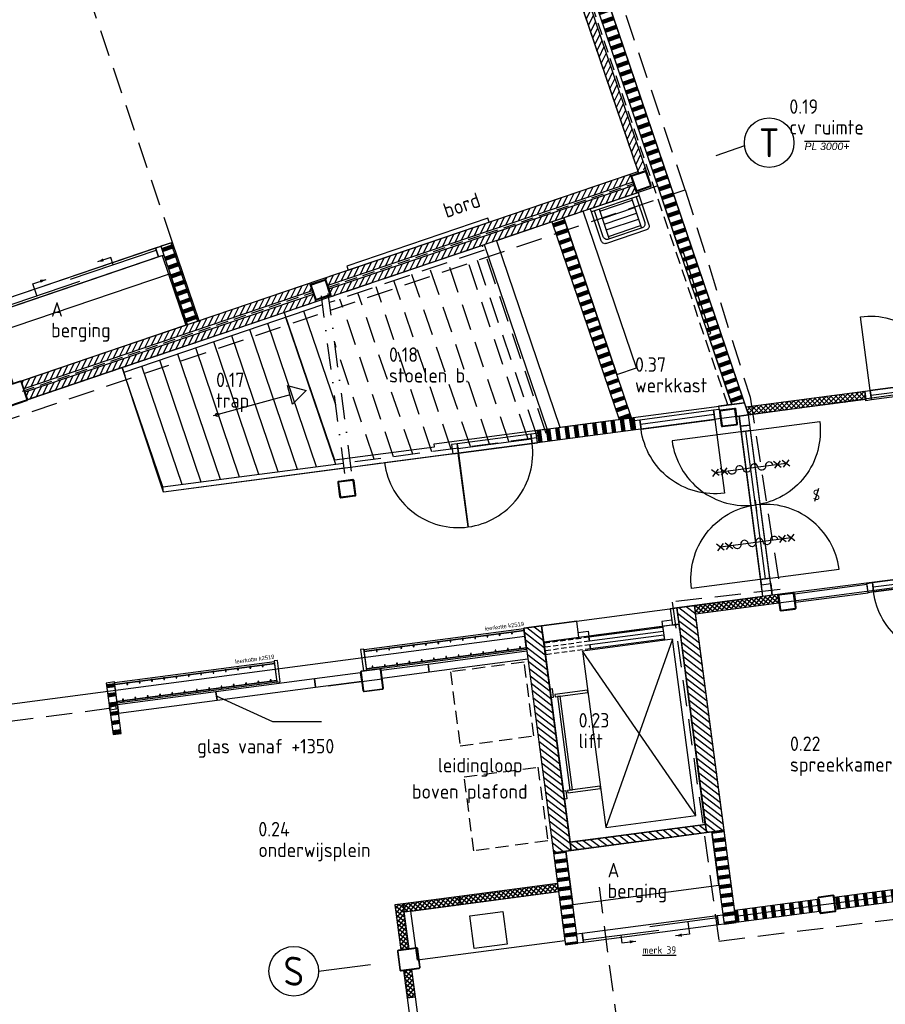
# Model space of a CAD drawing. Header units: millimetres. Extents: x -11937 to 214890, y -181324 to 108665.
# Tile 7 of 47: x 51875 to 62343, y -148799 to -136895. Entities that reach past the tile are written whole.
import ezdxf
from ezdxf.enums import TextEntityAlignment as Align
from ezdxf.xclip import XClip

# ---------------------------------------------------------------- set-up
doc = ezdxf.new("R2010")
doc.units = ezdxf.units.MM
doc.header["$LTSCALE"] = 100
doc.header["$XCLIPFRAME"] = 2
for name, pattern in [('082403 X-ref$0$DASHDOT2', [12.7, 6.35, -3.175, 0, -3.175]), ('082403 X-ref$0$DASHED', [0.75, 0.5, -0.25]), ('082403 X-ref$0$HIDDEN2', [4.7625, 3.175, -1.5875])]:
    doc.linetypes.add(name, pattern=pattern)
for name, color, linetype in [('082403 X-ref$0$Beveilig-Alg-Az', 253, 'Continuous'), ('082403 X-ref$0$Beveilig-Alg-Txt', 253, 'Continuous'), ('082403 X-ref$0$Beveilig-Dik-Az', 1, '082403 X-ref$0$HIDDEN2'), ('082403 X-ref$0$bib', 253, 'Continuous'), ('082403 X-ref$0$BiKoz-Draai-Az', 253, 'Continuous'), ('082403 X-ref$0$BiKoz-Hout-Az', 253, 'Continuous'), ('082403 X-ref$0$BiKoz-Hout-Drs', 253, 'Continuous'), ('082403 X-ref$0$BiWand-Alg-Arc', 8, 'Continuous'), ('082403 X-ref$0$BiWand-Kalkzst-Drs', 253, 'Continuous'), ('082403 X-ref$0$BiWand-Syst-Drs', 253, 'Continuous'), ('082403 X-ref$0$BuWand-Alg-Arc', 253, 'Continuous'), ('082403 X-ref$0$BuWand-Bakst-Drs', 253, 'Continuous'), ('082403 X-ref$0$Construct-Beton-Drs', 253, 'Continuous'), ('082403 X-ref$0$Construct-Staal-Drs', 253, 'Continuous'), ('082403 X-ref$0$Hulplaag-Alg-Az', 253, 'Continuous'), ('082403 X-ref$0$Inricht-Alg-Az', 253, 'Continuous'), ('082403 X-ref$0$Lift-Alg-Drs', 253, 'Continuous'), ('082403 X-ref$0$MTXT18-100', 253, 'Continuous'), ('082403 X-ref$0$MTXT25-1', 253, 'Continuous'), ('082403 X-ref$0$MTXT35-1', 253, 'Continuous'), ('082403 X-ref$0$nieuw uitzet', 253, 'Continuous'), ('082403 X-ref$0$Plafond-Hout-Drs', 8, 'Continuous'), ('082403 X-ref$0$Sanitair-Alg-Az', 253, 'Continuous'), ('082403 X-ref$0$Stramien-Alg-Az', 9, '082403 X-ref$0$DASHDOT2'), ('082403 X-ref$0$Stramien-Alg-Drs', 8, 'Continuous'), ('082403 X-ref$0$Stramien-Alg-Txt', 253, 'Continuous'), ('082403 X-ref$0$Trap-Beton-Az', 253, 'Continuous'), ('082403 X-ref$0$TXT18', 253, 'Continuous')]:
    doc.layers.add(name, color=color, linetype=linetype)
doc.layers.add('082403 X-ref$0$Opp ma', color=8, linetype='Continuous', plot=False)
doc.layers.add('082403 X-ref$0$Opp mfa', color=8, linetype='Continuous', plot=False)
doc.styles.add('082403 X-ref$0$BOS', font='isocp.shx')
doc.styles.add('082403 X-ref$0$BOS3', font='isocp.shx')
doc.styles.add('082403 X-ref$0$Standard', font='isocp.shx')
pattern_1 = [(142.5, (-6e-11, 6e-14), (-38.04759, -49.58458), [])]
pattern_2 = [(187.5, (-6e-11, 6e-14), (14.6842, -111.53755), []), (187.5, (-0.82, 6.2), (14.6842, -111.53755), []), (187.5, (-1.63, 12.39), (14.6842, -111.53755), []), (187.5, (-2.45, 18.59), (14.6842, -111.53755), []), (187.5, (-3.26, 24.79), (14.6842, -111.53755), []), (187.5, (-4.08, 30.98), (14.6842, -111.53755), []), (187.5, (-4.9, 37.18), (14.6842, -111.53755), [])]
pattern_3 = [(198.75, (-6e-11, 6e-14), (36.16194, -106.52964), []), (198.75, (-2.01, 5.92), (36.16194, -106.52964), []), (198.75, (-4.02, 11.84), (36.16194, -106.52964), []), (198.75, (-6.03, 17.75), (36.16194, -106.52964), []), (198.75, (-8.04, 23.67), (36.16194, -106.52964), []), (198.75, (-10.04, 29.59), (36.16194, -106.52964), []), (198.75, (-12.05, 35.51), (36.16194, -106.52964), [])]
pattern_4 = [(63.75, (0, 0), (-51.25628, 25.2768), [])]
pattern_5 = [(52.5, (0, 0), (-31.734134, 24.35046), []), (142.5, (0, 0), (-24.35046, -31.734134), [])]

# ---------------------------------------------------------------- blocks, each defined once
blk = doc.blocks.new('082403 X-ref$0$binkozschuif')
at = {"layer": '082403 X-ref$0$BiKoz-Hout-Az', "linetype": 'Continuous'}
for p, q in [((67, 85), (1163, 85)), ((1063, 28), (2158, 28))]:
    blk.add_line(p, q, dxfattribs=at)
at = {"layer": '082403 X-ref$0$BiKoz-Hout-Az'}
for p, q in [((615, 85), (615, -65)), ((1610, 28), (1610, -65)), ((615, -65), (785, -65)), ((1610, -65), (1440, -65))]:
    blk.add_line(p, q, dxfattribs=at)
blk.add_lwpolyline([(67, 0), (2158, 0), (2158, 114), (67, 114)], close=True, dxfattribs=at)
for points in [[(785, -65, 0, 37.5, 0), (710, -65, 37.5, 37.5, 0)], [(1440, -65, 0, 37.5, 0), (1515, -65, 37.5, 37.5, 0)]]:
    blk.add_lwpolyline(points, format="xyseb", dxfattribs=at)
at = {"layer": '082403 X-ref$0$BiKoz-Hout-Drs'}
for points in [[(0, 0), (67, 0), (67, 114), (0, 114)], [(2158, 0), (2225, 0), (2225, 114), (2158, 114)]]:
    blk.add_lwpolyline(points, close=True, dxfattribs=at)
blk = doc.blocks.new('082403 X-ref$0$spoelblok1800x600')
at = {"layer": '082403 X-ref$0$Inricht-Alg-Az', "linetype": 'Continuous'}
blk.add_lwpolyline([(1800, 0), (1800, 600), (0, 600), (0, 0)], close=True, dxfattribs=at)
at = {"layer": '082403 X-ref$0$Inricht-Alg-Az', "linetype": 'Continuous', "ltscale": 0.5}
blk.add_lwpolyline([(700, 50), (1100, 50), (1100, 450), (700, 450)], close=True, dxfattribs=at)
blk = doc.blocks.new('082403 X-ref$0$binkozdeur1034')
at = {"layer": '082403 X-ref$0$BiKoz-Draai-Az'}
blk.add_lwpolyline([(967, 0), (67, 0), (67, -900, 0.414214)], format="xyb", close=True, dxfattribs=at)
at = {"layer": '082403 X-ref$0$BiKoz-Hout-Az'}
blk.add_line((67, 57), (967, 57), dxfattribs=at)
blk.add_lwpolyline([(67, 0), (967, 0), (967, 114), (67, 114)], close=True, dxfattribs=at)
at = {"layer": '082403 X-ref$0$BiKoz-Hout-Drs'}
for points in [[(0, 0), (67, 0), (67, 114), (0, 114)], [(967, 0), (1034, 0), (1034, 114), (967, 114)]]:
    blk.add_lwpolyline(points, close=True, dxfattribs=at)
blk = doc.blocks.new('082403 X-ref$0$trap')
at = {"layer": '082403 X-ref$0$Hulplaag-Alg-Az'}
blk.add_line((3669, 32411), (2313, 31950), dxfattribs=at)
at = {"layer": '082403 X-ref$0$Trap-Beton-Az', "linetype": '082403 X-ref$0$HIDDEN2'}
for p, q in [((8025, 33889), (6166, 33258)), ((8044, 33832), (6174, 33197)), ((8796, 31617), (8025, 33889)), ((8577, 31548), (7827, 33758)), ((8679, 31602), (7934, 33795)), ((8112, 31487), (7391, 33611)), ((8344, 31517), (7609, 33684)), ((7647, 31426), (6955, 33463)), ((7879, 31456), (7173, 33537)), ((7414, 31395), (6738, 33389)), ((6949, 31334), (6302, 33241)), ((7182, 31364), (6520, 33315)), ((6717, 31303), (6238, 32715)), ((8684, 31562), (6429, 31265)), ((8692, 31503), (6436, 31206)), ((8345, 31461), (8345, 31461))]:
    blk.add_line(p, q, dxfattribs=at)
at = {"layer": '082403 X-ref$0$Trap-Beton-Az'}
for p, q in [((6084, 33230), (3669, 32411)), ((6092, 33170), (3689, 32354)), ((6252, 31242), (5649, 33019)), ((6251, 31960), (5866, 33093)), ((5787, 31181), (5213, 32871)), ((6019, 31211), (5431, 32945)), ((5554, 31150), (4995, 32797)), ((5089, 31089), (4560, 32649)), ((5322, 31119), (4777, 32723)), ((4624, 31028), (4124, 32502)), ((4857, 31058), (4342, 32575)), ((3669, 32411), (3701, 32316)), ((4392, 30997), (3906, 32428)), ((4163, 30957), (3701, 32316)), ((8692, 31503), (8679, 31602)), ((6344, 31254), (4161, 30967)), ((6352, 31194), (4169, 30907)), ((4169, 30907), (4161, 30967))]:
    blk.add_line(p, q, dxfattribs=at)
at = {"layer": '082403 X-ref$0$Trap-Beton-Az', "linetype": '082403 X-ref$0$DASHDOT2', "ltscale": 0.5}
for p, q in [((6360, 31130), (6077, 33280)), ((6443, 31158), (6160, 33308))]:
    blk.add_line(p, q, dxfattribs=at)
at = {"layer": '082403 X-ref$0$Trap-Beton-Az'}
blk.add_lwpolyline([(5729, 31971), (5669, 32194), (5892, 32135), (5729, 31971), (5699, 32082), (4770, 31829)], dxfattribs=at)
blk.add_circle((4818, 31842), 20, dxfattribs=at)
blk = doc.blocks.new('082403 X-ref$0$kapstok leerkotte 25x')
at = {"layer": '082403 X-ref$0$Inricht-Alg-Az'}
for points in [[(20, 1950), (0, 1950)], [(0, 1950), (250, 1950)], [(230, 0), (230, 1950)], [(230, 1950), (250, 1950)], [(250, 0), (250, 1950)], [(0, 0), (250, 0)]]:
    blk.add_lwpolyline(points, dxfattribs=at)
at = {"layer": '082403 X-ref$0$Inricht-Alg-Az', "color": 9}
for points in [[(20, 1950), (20, 0), (0, 0), (0, 1950)], [(20, 1870), (40, 1870), (40, 1880), (20, 1880)], [(20, 1720), (40, 1720), (40, 1730), (20, 1730)], [(20, 1570), (40, 1570), (40, 1580), (20, 1580)], [(20, 1420), (40, 1420), (40, 1430), (20, 1430)], [(20, 1270), (40, 1270), (40, 1280), (20, 1280)], [(20, 1120), (40, 1120), (40, 1130), (20, 1130)], [(20, 970), (40, 970), (40, 980), (20, 980)], [(20, 820), (40, 820), (40, 830), (20, 830)], [(20, 670), (40, 670), (40, 680), (20, 680)], [(20, 520), (40, 520), (40, 530), (20, 530)], [(20, 370), (40, 370), (40, 380), (20, 380)], [(20, 220), (40, 220), (40, 230), (20, 230)], [(20, 70), (40, 70), (40, 80), (20, 80)]]:
    blk.add_lwpolyline(points, close=True, dxfattribs=at)
blk.add_lwpolyline([(20, 0), (20, 1950)], dxfattribs=at)
at = {"layer": '082403 X-ref$0$Inricht-Alg-Az'}
for points in [[(230, 1950), (230, 0), (250, 0), (250, 1950)], [(210, 1795), (230, 1795), (230, 1805), (210, 1805)], [(210, 1645), (230, 1645), (230, 1655), (210, 1655)], [(210, 1495), (230, 1495), (230, 1505), (210, 1505)], [(210, 1345), (230, 1345), (230, 1355), (210, 1355)], [(210, 1195), (230, 1195), (230, 1205), (210, 1205)], [(210, 1045), (230, 1045), (230, 1055), (210, 1055)], [(210, 895), (230, 895), (230, 905), (210, 905)], [(210, 745), (230, 745), (230, 755), (210, 755)], [(210, 595), (230, 595), (230, 605), (210, 605)], [(210, 445), (230, 445), (230, 455), (210, 455)], [(210, 295), (230, 295), (230, 305), (210, 305)], [(210, 145), (230, 145), (230, 155), (210, 155)]]:
    blk.add_lwpolyline(points, close=True, dxfattribs=at)
at = {"layer": '082403 X-ref$0$Hulplaag-Alg-Az', "insert": (337, 471), "char_height": 50, "width": 1235.48, "attachment_point": 1, "rotation": 270, "style": '082403 X-ref$0$Standard'}
blk.add_mtext('{\\fArial|b0|i0|c0|p34;leerkotte k2519}', dxfattribs=at)
blk = doc.blocks.new('082403 X-ref$0$aangifte deur 60 minuten (zelfsluitend)')
at = {"layer": '082403 X-ref$0$Beveilig-Alg-Az'}
blk.add_line((1, -863), (1, 860), dxfattribs=at)
for points in [[(-81, 778), (82, 942)], [(-81, 568), (82, 732)], [(80, 781), (-78, 939)], [(80, 571), (-78, 729)], [(-81, -735), (82, -571)], [(80, -732), (-78, -574)], [(-81, -945), (82, -781)], [(80, -942), (-78, -784)]]:
    blk.add_lwpolyline(points, dxfattribs=at)
blk.add_lwpolyline([(0, -543, 1), (0, -362, -1), (0, -181, 1), (0, 0, -1), (0, 181, 1), (0, 362, -1), (0, 543)], format="xyb", dxfattribs=at)
blk = doc.blocks.new('082403 X-ref$0$dtboord02')
at = {"layer": '082403 X-ref$0$Inricht-Alg-Az'}
blk.add_lwpolyline([(0, -50), (1800, -50), (1800, 0), (0, 0)], close=True, dxfattribs=at)
at = {"layer": '082403 X-ref$0$MTXT18-100', "style": '082403 X-ref$0$BOS3'}
blk.add_text('bord', height=180, rotation=180, dxfattribs=at).set_placement((475, -212))
blk = doc.blocks.new('082403 X-ref$0$slot van binnenuit zonder sleutel')
at = {"layer": '082403 X-ref$0$Beveilig-Alg-Txt'}
blk.add_line((47, 157), (-47, -157), dxfattribs=at)
at = {"layer": '082403 X-ref$0$Beveilig-Alg-Txt', "style": '082403 X-ref$0$BOS'}
blk.add_text('S', height=250, dxfattribs=at).set_placement((0, 0), align=Align.MIDDLE)
blk = doc.blocks.new('082403 X-ref$0$rolluiksymbol')
at = {"layer": '082403 X-ref$0$BiKoz-Draai-Az'}
blk.add_lwpolyline([(-171, -104, 0, 75, 0), (-71, -190, 75, 75, 0)], format="xyseb", dxfattribs=at)
at = {"layer": '082403 X-ref$0$BiKoz-Draai-Az', "linetype": '082403 X-ref$0$HIDDEN2', "ltscale": 0.4}
blk.add_arc((0, 0), 200, 211.3867, 163.6722, dxfattribs=at)
blk = doc.blocks.new('082403 X-ref$0$rolluik')
at = {"layer": '082403 X-ref$0$Inricht-Alg-Az', "linetype": '082403 X-ref$0$HIDDEN2'}
blk.add_line((60, -305), (-3827, -816), dxfattribs=at)
at = {"layer": '082403 X-ref$0$bib', "rotation": 7.500000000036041}
blk.add_blockref('082403 X-ref$0$rolluiksymbol', (-1997, -576), dxfattribs=at)
at = {"layer": '082403 X-ref$0$MTXT18-100', "style": '082403 X-ref$0$BOS3'}
blk.add_text('rolhek', height=180, rotation=7.5, dxfattribs=at).set_placement((-2276, -1055))
blk = doc.blocks.new('082403 X-ref$0$uitstortgootsteen 460x610')
at = {"layer": '082403 X-ref$0$Sanitair-Alg-Az'}
for p, q in [((-206, -40), (-206, -420)), ((-206, -65), (206, -65)), ((206, -40), (206, -420)), ((-206, -156), (206, -156)), ((-206, -230), (206, -230)), ((-206, -304), (206, -304)), ((-206, -389), (206, -389))]:
    blk.add_line(p, q, dxfattribs=at)
blk.add_lwpolyline([(-305, 0), (305, 0), (305, -40), (-305, -40)], close=True, dxfattribs=at)
for points in [[(305, -40), (305, -410, -0.414214), (255, -460), (-255, -460, -0.414214), (-305, -410), (-305, -40)], [(265, -40), (265, -370, -0.414214), (215, -420), (-215, -420, -0.414214), (-265, -370), (-265, -40)]]:
    blk.add_lwpolyline(points, format="xyb", dxfattribs=at)
blk = doc.blocks.new('082403 X-ref$0$ruimtenummer met m2_1')
at = {"layer": '082403 X-ref$0$MTXT25-1', "style": '082403 X-ref$0$BOS'}
blk.add_attdef('OPPERVLAKTE', (0, 498), '', height=250, dxfattribs=at)
at = {"layer": '082403 X-ref$0$MTXT35-1', "style": '082403 X-ref$0$BOS'}
for tag, p in [('RUIMTENUMMER', (-8, 1448)), ('RUIMTENAAM', (-8, 948))]:
    blk.add_attdef(tag, p, '', height=350, dxfattribs=at)
blk = doc.blocks.new('*U80')
at = {"layer": '082403 X-ref$0$Construct-Staal-Drs'}
for points in [[(85, 100), (-85, 100, 0.414214), (-100, 85), (-100, -85, 0.414214), (-85, -100), (85, -100, 0.414214), (100, -85), (100, 85, 0.414214)], [(85, 90), (-85, 90, 0.414214), (-90, 85), (-90, -85, 0.414214), (-85, -90), (85, -90, 0.414214), (90, -85), (90, 85, 0.414214)]]:
    blk.add_lwpolyline(points, format="xyb", close=True, dxfattribs=at)
blk = doc.blocks.new('*U79')
at = {"layer": '082403 X-ref$0$Construct-Staal-Drs'}
for points in [[(110, 125), (-110, 125, 0.4142136), (-125, 110), (-125, -110, 0.4142136), (-110, -125), (110, -125, 0.4142136), (125, -110), (125, 110, 0.4142136)], [(110, 118.7), (-110, 118.7, 0.4142136), (-118.7, 110), (-118.7, -110, 0.4142136), (-110, -118.7), (110, -118.7, 0.4142136), (118.7, -110), (118.7, 110, 0.4142136)]]:
    blk.add_lwpolyline(points, format="xyb", close=True, dxfattribs=at)
blk = doc.blocks.new('082403 X-ref')
at = {"layer": '082403 X-ref$0$BiWand-Alg-Arc'}
h = blk.add_hatch(dxfattribs=at)
h.set_pattern_fill('SWAND', color=8, angle=108.75, style=0)
h.set_pattern_definition(pattern_3)
h.paths.add_polyline_path([(11041, 31965), (11194, 31985), (9365, 37370), (9223, 37321)])
h = blk.add_hatch(dxfattribs=at)
h.set_pattern_fill('SWAND', color=8, angle=108.75, style=0)
h.set_pattern_definition(pattern_3)
h.paths.add_polyline_path([(9677, 31785), (9828, 31805), (9008, 34223), (8865, 34174)])
h = blk.add_hatch(dxfattribs=at)
h.set_pattern_fill('SWAND', color=8, angle=90, style=0)
h.set_pattern_definition([(198.75, (-28.28, -9.6), (36.16194, -106.52964), []), (198.75, (-30.28, -3.68), (36.16194, -106.52964), []), (198.75, (-32.29, 2.24), (36.16194, -106.52964), []), (198.75, (-34.3, 8.16), (36.16194, -106.52964), []), (198.75, (-36.31, 14.08), (36.16194, -106.52964), []), (198.75, (-38.32, 19.99), (36.16194, -106.52964), []), (198.75, (-40.33, 25.91), (36.16194, -106.52964), [])])
h.paths.add_polyline_path([(4277, 33926), (4135, 33878), (4456, 32931), (4598, 32979)])
h = blk.add_hatch(dxfattribs=at)
h.set_pattern_fill('_USER', color=8, scale=40, angle=45, style=0, double=1, pattern_type=0)
h.set_pattern_definition([(45, (-6e-11, 6e-14), (-28.28427, 28.28427), []), (135, (-6e-11, 6e-14), (-28.28427, -28.28427), [])])
h.paths.add_polyline_path([(12660, 32026), (12647, 32125), (11210, 31936), (11243, 31840)])
h = blk.add_hatch(dxfattribs=at)
h.set_pattern_fill('SWAND', color=8, angle=7.75, style=0)
h.set_pattern_definition([(97.75, (-6e-11, 6e-14), (-111.4724, -15.17073), []), (97.75, (6.19, 0.84), (-111.4724, -15.17073), []), (97.75, (12.39, 1.69), (-111.4724, -15.17073), []), (97.75, (18.58, 2.53), (-111.4724, -15.17073), []), (97.75, (24.77, 3.37), (-111.4724, -15.17073), []), (97.75, (30.96, 4.21), (-111.4724, -15.17073), []), (97.75, (37.16, 5.06), (-111.4724, -15.17073), [])])
h.paths.add_polyline_path([(9876, 31660), (9856, 31809), (8672, 31653), (8692, 31504)])
h = blk.add_hatch(dxfattribs=at)
h.set_pattern_fill('_USER', color=8, scale=40, angle=142.499, style=0, double=1, pattern_type=0)
h.set_pattern_definition([(52.49905, (5300.58, 18379.814), (31.73373, -24.35099), []), (322.49905, (5300.58, 18379.814), (-24.35099, -31.73373), [])])
h.paths.add_polyline_path([(11609, 29568), (11596, 29667), (10590, 29535), (10603, 29436)])
h = blk.add_hatch(dxfattribs=at)
h.set_pattern_fill('ANSI31', color=8, scale=500, angle=97.5, style=0)
h.set_pattern_definition(pattern_1)
h.paths.add_polyline_path([(10590, 29535), (10377, 29507), (10734, 26790), (10948, 26818)])
h = blk.add_hatch(dxfattribs=at)
h.set_pattern_fill('ANSI31', color=8, scale=500, angle=97.5, style=0)
h.set_pattern_definition(pattern_1)
h.paths.add_polyline_path([(9096, 26575), (8883, 26547), (8525, 29263), (8738, 29291)])
h = blk.add_hatch(dxfattribs=at)
h.set_pattern_fill('SWAND', color=8, angle=97.5, style=0)
h.set_pattern_definition([(187.5, (7.44, 0.98), (14.6842, -111.53755), []), (187.5, (6.62, 7.18), (14.6842, -111.53755), []), (187.5, (5.8, 13.37), (14.6842, -111.53755), []), (187.5, (4.99, 19.57), (14.6842, -111.53755), []), (187.5, (4.17, 25.77), (14.6842, -111.53755), []), (187.5, (3.36, 31.96), (14.6842, -111.53755), []), (187.5, (2.54, 38.16), (14.6842, -111.53755), [])])
h.paths.add_polyline_path([(3577, 28602), (3575, 28611), (3476, 28598), (3514, 28311), (3589, 28321), (3594, 28281), (3519, 28271), (3559, 27974), (3658, 27987), (3609, 28354), (3609, 28354), (3607, 28374), (3577, 28602)])
h.paths.add_polyline_path([(3589, 28321), (3514, 28311), (3519, 28271), (3594, 28281)], flags=17)
h = blk.add_hatch(dxfattribs=at)
h.set_pattern_fill('ANSI31', color=8, scale=500, angle=97.5, style=0)
h.set_pattern_definition(pattern_1)
h.paths.add_polyline_path([(10721, 26889), (10734, 26790), (9096, 26575), (9083, 26674)])
h = blk.add_hatch(dxfattribs=at)
h.set_pattern_fill('SWAND', color=8, angle=97.5, style=0)
h.set_pattern_definition(pattern_2)
h.paths.add_polyline_path([(10946, 25683), (11094, 25703), (10948, 26818), (10799, 26799)])
h = blk.add_hatch(dxfattribs=at)
h.set_pattern_fill('SWAND', color=8, angle=97.5, style=0)
h.set_pattern_definition(pattern_2)
h.paths.add_polyline_path([(9030, 25431), (9178, 25451), (9032, 26566), (8883, 26547), (8927, 26209), (8927, 26209), (9025, 25466), (9025, 25466)])
h = blk.add_hatch(dxfattribs=at)
h.set_pattern_fill('SWAND', color=8, angle=7.5, style=0)
h.set_pattern_definition([(97.5, (0.14, 0.02), (-111.53755, -14.6842), []), (97.5, (6.33, 0.83), (-111.53755, -14.6842), []), (97.5, (12.53, 1.65), (-111.53755, -14.6842), []), (97.5, (18.73, 2.47), (-111.53755, -14.6842), []), (97.5, (24.92, 3.28), (-111.53755, -14.6842), []), (97.5, (31.12, 4.1), (-111.53755, -14.6842), []), (97.5, (37.31, 4.91), (-111.53755, -14.6842), [])])
h.paths.add_polyline_path([(12299, 25862), (12280, 26010), (15680, 26458), (15700, 26309)])
h = blk.add_hatch(dxfattribs=at)
h.set_pattern_fill('_USER', color=8, scale=40, angle=45, style=0, double=1, pattern_type=0)
h.set_pattern_definition(pattern_5)
h.paths.add_polyline_path([(7755, 25919), (7742, 26018), (8932, 26175), (8945, 26076)])
h = blk.add_hatch(dxfattribs=at)
h.set_pattern_fill('_USER', color=8, scale=40, angle=45, style=0, double=1, pattern_type=0)
h.set_pattern_definition(pattern_5)
h.paths.add_polyline_path([(7755, 25919), (7742, 26018), (7066, 25929), (7079, 25830)])
h = blk.add_hatch(dxfattribs=at)
h.set_pattern_fill('SWAND', color=8, angle=7.5, style=0)
h.set_pattern_definition([(97.5, (0.14, 0.02), (-111.53755, -14.6842), []), (97.5, (6.33, 0.83), (-111.53755, -14.6842), []), (97.5, (12.53, 1.65), (-111.53755, -14.6842), []), (97.5, (18.73, 2.47), (-111.53755, -14.6842), []), (97.5, (24.92, 3.28), (-111.53755, -14.6842), []), (97.5, (31.12, 4.1), (-111.53755, -14.6842), []), (97.5, (37.31, 4.91), (-111.53755, -14.6842), [])])
h.paths.add_polyline_path([(12121, 25838), (12101, 25987), (11075, 25852), (11095, 25703)])
h = blk.add_hatch(dxfattribs=at)
h.set_pattern_fill('_USER', color=8, scale=40, angle=45, style=0, double=1, pattern_type=0)
h.set_pattern_definition(pattern_5)
h.paths.add_polyline_path([(7038, 25371), (7137, 25384), (7066, 25929), (6966, 25916)])
h = blk.add_hatch(dxfattribs=at)
h.set_pattern_fill('_USER', color=8, scale=40, angle=45, style=0, double=1, pattern_type=0)
h.set_pattern_definition([(52.5, (177.043, 23.31), (-31.734134, 24.35046), []), (142.5, (177.043, 23.31), (-24.35046, -31.734134), [])])
h.paths.add_polyline_path([(7170, 25136), (7071, 25123), (7115, 24791), (7214, 24804)])
at = {"layer": '082403 X-ref$0$BuWand-Alg-Arc'}
h = blk.add_hatch(dxfattribs=at)
h.set_pattern_fill('ANSI31', color=8, scale=18, angle=18.75, style=0)
h.set_pattern_definition([(63.75, (0.13, 0.045), (-51.25628, 25.2768), [])])
h.paths.add_polyline_path([(9192, 37195), (9097, 37163), (9906, 34781), (10001, 34813)])
h = blk.add_hatch(dxfattribs=at)
h.set_pattern_fill('ANSI31', color=8, scale=18, style=0)
h.set_pattern_definition(pattern_4)
h.paths.add_polyline_path([(9843, 34654), (9811, 34749), (6124, 33497), (6156, 33403)])
h = blk.add_hatch(dxfattribs=at)
h.set_pattern_fill('ANSI31', color=8, scale=18, style=0)
h.set_pattern_definition(pattern_4)
h.paths.add_polyline_path([(9888, 34522), (9856, 34616), (6169, 33365), (6201, 33270)])
h = blk.add_hatch(dxfattribs=at)
h.set_pattern_fill('ANSI31', color=8, scale=18, style=0)
h.set_pattern_definition(pattern_4)
h.paths.add_polyline_path([(2449, 32250), (2481, 32155), (5967, 33338), (5935, 33433)])
h = blk.add_hatch(dxfattribs=at)
h.set_pattern_fill('ANSI31', color=8, scale=18, style=0)
h.set_pattern_definition(pattern_4)
h.paths.add_polyline_path([(2494, 32117), (2526, 32022), (6012, 33206), (5980, 33300)])
at = {"color": 8}
blk.add_line((6159, 28563), (6813, 28649), dxfattribs=at)
at = {"layer": '082403 X-ref$0$Beveilig-Dik-Az'}
for points in [[(-7056, 29337), (-7056, 29337), (-2285, 29908), (-2383, 30198), (10477, 34562), (10477, 34562), (10477, 34562), (10477, 34562), (9392, 37762), (13244, 39074)], [(10477, 34562), (11261, 32055), (11261, 32055), (11624, 29728), (10320, 29577), (10884, 25479), (20341, 26653), (20907, 26317)]]:
    blk.add_lwpolyline(points, dxfattribs=at)
at = {"layer": '082403 X-ref$0$BiKoz-Draai-Az', "color": 8}
for points in [[(11328, 30751), (11210, 31643), (12103, 31761, -0.414214)], [(11328, 30751), (11210, 31643), (10318, 31526, 0.414214)], [(7851, 30485), (7733, 31378), (6841, 31260, 0.414214)], [(11328, 30751), (11445, 29859), (10553, 29741, -0.414214)], [(11328, 30751), (11445, 29859), (12338, 29976, 0.414214)]]:
    blk.add_lwpolyline(points, format="xyb", close=True, dxfattribs=at)
at = {"layer": '082403 X-ref$0$BiKoz-Hout-Az', "color": 8}
for p, q in [((11321, 30807), (11338, 30676)), ((10509, 25712), (10529, 25563)), ((9699, 25548), (9711, 25456)), ((9711, 25456), (9880, 25478)), ((10529, 25563), (10360, 25541))]:
    blk.add_line(p, q, dxfattribs=at)
at = {"layer": '082403 X-ref$0$BiKoz-Hout-Az', "color": 8, "linetype": 'Continuous'}
for p, q in [((10868, 25759), (10051, 25652)), ((10158, 25608), (9241, 25488))]:
    blk.add_line(p, q, dxfattribs=at)
at = {"layer": '082403 X-ref$0$BiKoz-Hout-Az', "color": 8}
for points in [[(11154, 31636), (11389, 29851), (11502, 29866), (11267, 31651)], [(10879, 25675), (9245, 25460), (9230, 25573), (10864, 25788)]]:
    blk.add_lwpolyline(points, close=True, dxfattribs=at)
for points in [[(9880, 25478, 0, 37.5, 0), (9806, 25468, 37.5, 37.5, 0)], [(10360, 25541, 0, 37.5, 0), (10435, 25551, 37.5, 37.5, 0)]]:
    blk.add_lwpolyline(points, format="xyseb", dxfattribs=at)
at = {"layer": '082403 X-ref$0$BiKoz-Hout-Drs', "color": 8}
for points in [[(11129, 31825), (11145, 31702), (11258, 31717), (11242, 31840)], [(11145, 31702), (11154, 31636), (11267, 31651), (11258, 31717)], [(11389, 29851), (11398, 29785), (11511, 29800), (11502, 29866)], [(11416, 29644), (11398, 29785), (11511, 29800), (11529, 29659)], [(12689, 29690), (12676, 29789), (11797, 29674), (11810, 29575)], [(10946, 25683), (10879, 25675), (10864, 25788), (10931, 25796)], [(9245, 25460), (9178, 25451), (9164, 25564), (9230, 25573)], [(7271, 23601), (7370, 23614), (7214, 24804), (7115, 24791)]]:
    blk.add_lwpolyline(points, close=True, dxfattribs=at)
at = {"layer": '082403 X-ref$0$BiWand-Kalkzst-Drs', "color": 8}
for points in [[(10948, 26818), (10590, 29535), (10377, 29507), (10734, 26790)], [(9096, 26575), (8738, 29291), (8525, 29263), (8883, 26547)], [(10734, 26790), (10721, 26889), (9083, 26674), (9096, 26575)]]:
    blk.add_lwpolyline(points, close=True, dxfattribs=at)
at = {"layer": '082403 X-ref$0$BiWand-Syst-Drs', "color": 8}
for p, q in [((4802, 28490), (3612, 28334)), ((4815, 28391), (4802, 28490)), ((3612, 28334), (3625, 28235)), ((3625, 28235), (4815, 28391))]:
    blk.add_line(p, q, dxfattribs=at)
for points in [[(11194, 31985), (9365, 37370), (9223, 37321), (11041, 31965)], [(9828, 31805), (9008, 34223), (8865, 34174), (9677, 31785)], [(4456, 32931), (4598, 32979), (4277, 33926), (4135, 33878)], [(11194, 31985), (10881, 31944), (10888, 31894), (11086, 31920), (11099, 31821), (11243, 31840)], [(8672, 31653), (9856, 31809), (9876, 31660), (8692, 31504)], [(10603, 29436), (11609, 29568), (11596, 29668), (10590, 29535)], [(8575, 28886), (7380, 28729), (7367, 28828), (8562, 28986)], [(7380, 28729), (6813, 28654), (6800, 28754), (7367, 28828)], [(6005, 28548), (6565, 28622), (6552, 28721), (5992, 28647)], [(4815, 28391), (6005, 28548), (5992, 28647), (4802, 28490)], [(10946, 25683), (11094, 25703), (10948, 26818), (10799, 26799)], [(9030, 25431), (9178, 25451), (9032, 26566), (8883, 26547)], [(12280, 26010), (15680, 26458), (15700, 26309), (12299, 25862)], [(7742, 26018), (7755, 25919), (8945, 26076), (8932, 26175)], [(7066, 25929), (7079, 25830), (7755, 25919), (7742, 26018)], [(11075, 25852), (12081, 25984), (12101, 25836), (11095, 25703)], [(7038, 25371), (7137, 25384), (7066, 25929), (6966, 25916)], [(7115, 24791), (7214, 24804), (7170, 25136), (7071, 25123)]]:
    blk.add_lwpolyline(points, close=True, dxfattribs=at)
blk.add_lwpolyline([(6078, 28127), (5490, 28127), (4808, 28441)], dxfattribs=at)
at = {"layer": '082403 X-ref$0$BuWand-Bakst-Drs', "color": 8}
blk.add_lwpolyline([(9097, 37163), (9915, 34753), (10010, 34785), (9192, 37195)], dxfattribs=at)
for points in [[(9811, 34749), (9843, 34654), (6156, 33403), (6124, 33497)], [(9856, 34616), (9888, 34522), (6201, 33270), (6169, 33365)], [(5935, 33433), (5967, 33338), (2481, 32155), (2449, 32250)], [(5980, 33300), (6012, 33206), (2526, 32022), (2494, 32117)]]:
    blk.add_lwpolyline(points, close=True, dxfattribs=at)
at = {"layer": '082403 X-ref$0$Construct-Beton-Drs', "color": 8, "linetype": '082403 X-ref$0$DASHED', "ltscale": 3}
for p, q in [((9205, 37220), (10990, 31962)), ((6153, 33380), (9869, 34642)), ((2464, 32128), (5983, 33323))]:
    blk.add_line(p, q, dxfattribs=at)
at = {"layer": '082403 X-ref$0$Inricht-Alg-Az', "color": 8}
for points in [[(9650, 32329), (9887, 32409), (9244, 34303), (9008, 34223)], [(2350, 32216), (4456, 32931), (4247, 33547), (2141, 32832)], [(6596, 28979), (8529, 29233), (8527, 29253), (6593, 28999)], [(8091, 29155), (8088, 29175), (8078, 29174), (8081, 29154)], [(8239, 29175), (8237, 29195), (8227, 29194), (8229, 29174)], [(8388, 29195), (8385, 29214), (8375, 29213), (8378, 29193)], [(7198, 29038), (7196, 29058), (7186, 29057), (7188, 29037)], [(7347, 29058), (7344, 29077), (7334, 29076), (7337, 29056)], [(7496, 29077), (7493, 29097), (7483, 29096), (7486, 29076)], [(7644, 29097), (7642, 29117), (7632, 29115), (7634, 29095)], [(7793, 29116), (7790, 29136), (7781, 29135), (7783, 29115)], [(7942, 29136), (7939, 29156), (7929, 29154), (7932, 29135)], [(6626, 28751), (6592, 29009), (6552, 29003), (6586, 28746)], [(6623, 28771), (8557, 29025), (8559, 29005), (6626, 28751)], [(6752, 28979), (6749, 28999), (6740, 28998), (6742, 28978)], [(6901, 28999), (6898, 29019), (6888, 29017), (6891, 28998)], [(7050, 29018), (7047, 29038), (7037, 29037), (7040, 29017)], [(7744, 28918), (7741, 28938), (7731, 28937), (7734, 28917)], [(7892, 28938), (7890, 28958), (7880, 28956), (7882, 28936)], [(8041, 28957), (8038, 28977), (8028, 28976), (8031, 28956)], [(8190, 28977), (8187, 28997), (8177, 28995), (8180, 28976)], [(8338, 28996), (8336, 29016), (8326, 29015), (8328, 28995)], [(8487, 29016), (8485, 29036), (8475, 29035), (8477, 29015)], [(5580, 28613), (5546, 28871), (5506, 28866), (5540, 28608)], [(6851, 28801), (6849, 28820), (6839, 28819), (6841, 28799)], [(7000, 28820), (6997, 28840), (6987, 28839), (6990, 28819)], [(7149, 28840), (7146, 28860), (7136, 28858), (7139, 28839)], [(7297, 28859), (7295, 28879), (7285, 28878), (7287, 28858)], [(7446, 28879), (7443, 28899), (7434, 28897), (7436, 28878)], [(7595, 28899), (7592, 28918), (7582, 28917), (7585, 28897)], [(6703, 28781), (6700, 28801), (6690, 28800), (6693, 28780)], [(3594, 28281), (3519, 28271), (3514, 28311), (3589, 28321)], [(9116, 25922), (10884, 26154), (10799, 26799), (9032, 26566)]]:
    blk.add_lwpolyline(points, close=True, dxfattribs=at)
for points in [[(8527, 29253), (6593, 28999)], [(8529, 29233), (6596, 28979)], [(8559, 29005), (8527, 29253)], [(6596, 28979), (6593, 28999)], [(6626, 28751), (6593, 28999)], [(8557, 29025), (6623, 28771)], [(6623, 28771), (6626, 28751)]]:
    blk.add_lwpolyline(points, dxfattribs=at)
at = {"layer": '082403 X-ref$0$Inricht-Alg-Az', "color": 8, "linetype": '082403 X-ref$0$HIDDEN2', "ltscale": 0.5}
for points in [[(7754, 27840), (8647, 27958), (8529, 28850), (7637, 28733)], [(7804, 27464), (8696, 27581), (8814, 26689), (7921, 26571)]]:
    blk.add_lwpolyline(points, close=True, dxfattribs=at)
at = {"layer": '082403 X-ref$0$Lift-Alg-Drs', "color": 8}
for p, q in [((10325, 29127), (9515, 26852)), ((10605, 26995), (9234, 28983))]:
    blk.add_line(p, q, dxfattribs=at)
for points in [[(10376, 29507), (10296, 29496), (10322, 29298), (10402, 29308)], [(9166, 29347), (8740, 29291), (8766, 29093), (9192, 29149)], [(9312, 29155), (10205, 29272), (10212, 29220), (9319, 29103)], [(9324, 29063), (10217, 29181), (10224, 29129), (9331, 29011)], [(9234, 28983), (9515, 26852), (10605, 26995), (10325, 29127)], [(8871, 28527), (8841, 28523), (8854, 28424), (8884, 28428)], [(9300, 28483), (9296, 28512), (8900, 28460), (8903, 28430)], [(8963, 28438), (8933, 28434), (9082, 27304), (9112, 27308)], [(9045, 27198), (9016, 27194), (9003, 27294), (9032, 27298)], [(9453, 27323), (9449, 27352), (9052, 27300), (9056, 27270)]]:
    blk.add_lwpolyline(points, close=True, dxfattribs=at)
at = {"layer": '082403 X-ref$0$Lift-Alg-Drs', "color": 8, "linetype": '082403 X-ref$0$HIDDEN2'}
blk.add_lwpolyline([(10402, 29308), (8766, 29093), (9084, 26674), (10720, 26889)], close=True, dxfattribs=at)
at = {"layer": '082403 X-ref$0$Lift-Alg-Drs', "color": 8}
for points in [[(10315, 29357), (10196, 29342), (10225, 29119)], [(9184, 29209), (9303, 29224), (9311, 29165)]]:
    blk.add_lwpolyline(points, dxfattribs=at)
at = {"layer": '082403 X-ref$0$Lift-Alg-Drs', "color": 8, "linetype": '082403 X-ref$0$HIDDEN2', "ltscale": 0.2}
for points in [[(8777, 29084), (9312, 29155), (9319, 29103), (8784, 29032)], [(8789, 28993), (9324, 29063), (9331, 29011), (8796, 28941)]]:
    blk.add_lwpolyline(points, close=True, dxfattribs=at)
at = {"layer": '082403 X-ref$0$nieuw uitzet', "color": 8}
for points in [[(11243, 31840), (11210, 31936), (12647, 32125), (12660, 32026)], [(3658, 27987), (3575, 28611), (3476, 28598), (3559, 27974)]]:
    blk.add_lwpolyline(points, close=True, dxfattribs=at)
at = {"layer": '082403 X-ref$0$Opp ma'}
for points in [[(2008, 33159), (4258, 33920), (4579, 32973), (9906, 34781), (9318, 36512), (7511, 41836), (2303, 40068), (2673, 38979), (305, 38175), (445, 37764), (461, 37717)], [(2045, 33051), (4152, 33766), (4437, 32925), (2330, 32209)]]:
    blk.add_lwpolyline(points, close=True, dxfattribs=at)
at = {"layer": '082403 X-ref$0$Opp mfa'}
for points in [[(11242, 31840), (11242, 31840), (26746, 33982), (23951, 42215), (9397, 37275)], [(10144, 34608), (8193, 33946), (8959, 31690), (11041, 31965), (10753, 32813), (10787, 32825), (10455, 33804), (10421, 33792)], [(8807, 31671), (8051, 33898), (5629, 33076), (6234, 31295), (7447, 31455), (7443, 31491)], [(10603, 29436), (10603, 29436), (10603, 29436), (15416, 30070), (15898, 26411), (15898, 26411), (15898, 26411), (11085, 25777)], [(9084, 26674), (10720, 26889), (10402, 29308), (8766, 29093)]]:
    blk.add_lwpolyline(points, close=True, dxfattribs=at)
for points in [[(38102, 33056), (15502, 30081), (15491, 30166), (15502, 30081), (15491, 30166), (11529, 29659), (11242, 31840), (26746, 33982)], [(-4912, 29713), (-6452, 29510), (-6167, 27349), (-609, 28081), (-569, 27965), (8538, 29164), (8525, 29263), (11416, 29644), (11129, 31825), (4169, 30907), (3669, 32411), (-2583, 30288), (-2530, 30133), (-2701, 30076), (-2827, 30448), (-4920, 29738), (-4912, 29713)]]:
    blk.add_lwpolyline(points, dxfattribs=at)
at = {"layer": '082403 X-ref$0$Plafond-Hout-Drs', "color": 8, "linetype": '082403 X-ref$0$HIDDEN2'}
for p, q in [((4277, 33926), (2559, 38988)), ((9435, 26131), (11255, 12304))]:
    blk.add_line(p, q, dxfattribs=at)
at = {"layer": '082403 X-ref$0$Stramien-Alg-Az'}
for p, q in [((11194, 35092), (10846, 34974)), ((6043, 25114), (7135, 25257))]:
    blk.add_line(p, q, dxfattribs=at)
at = {"layer": '082403 X-ref$0$Stramien-Alg-Drs'}
for centre in [(11492, 35131), (5743, 25114)]:
    blk.add_circle(centre, 300, dxfattribs=at)
at = {"color": 8}
blk.add_blockref('082403 X-ref$0$rolluik', (3476, 28598), dxfattribs=at)
at = {"layer": '082403 X-ref$0$bib', "color": 8}
ref = blk.add_blockref('082403 X-ref$0$ruimtenummer met m2_1', (11740, 34756), dxfattribs=dict(at, xscale=0.5, yscale=0.5, zscale=0.5))
ref.add_attrib('RUIMTENUMMER', '0.19', (11736, 35480), dxfattribs={"layer": '082403 X-ref$0$MTXT35-1', "height": 175, "style": '082403 X-ref$0$BOS'})
ref.add_attrib('RUIMTENAAM', 'cv ruimte', (11736, 35230), dxfattribs={"layer": '082403 X-ref$0$MTXT35-1', "height": 175, "style": '082403 X-ref$0$BOS'})
for name, p, rotation in [('*U80', (9944, 34667), 18.75000000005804), ('082403 X-ref$0$dtboord02', (8107, 34170), 198.7500000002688), ('082403 X-ref$0$uitstortgootsteen 460x610', (9618, 34430), 18.74999999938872), ('*U80', (6068, 33352), 18.75000000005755), ('*U79', (2369, 32096), 18.75000000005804), ('*U80', (11000, 31808), 7.499999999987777), ('082403 X-ref$0$binkozdeur1034', (7667, 31369), 7.500000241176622), ('*U80', (6385, 30948), 7.500000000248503), ('*U80', (11709, 29581), 7.499999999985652), ('082403 X-ref$0$kapstok leerkotte 25x', (5543, 28608), 97.5000000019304), ('*U79', (6689, 28633), 7.499999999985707), ('*U80', (12190, 25923), 7.499999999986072), ('*U79', (7134, 25257), 7.499999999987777)]:
    blk.add_blockref(name, p, dxfattribs=dict(at, rotation=rotation))
at = {"layer": '082403 X-ref$0$bib', "color": 8, "xscale": -1}
for name, p, rotation in [('082403 X-ref$0$binkozschuif', (2027, 33165), 198.7499999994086), ('082403 X-ref$0$binkozdeur1034', (12647, 32125), 187.4999999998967), ('082403 X-ref$0$binkozdeur1034', (10901, 31795), 7.499999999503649), ('082403 X-ref$0$binkozdeur1034', (13714, 29825), 7.499999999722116), ('082403 X-ref$0$spoelblok1800x600', (9023, 25481), 7.499999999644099)]:
    blk.add_blockref(name, p, dxfattribs=dict(at, rotation=rotation))
at = {"layer": '082403 X-ref$0$bib', "color": 8}
blk.add_blockref('082403 X-ref$0$trap', (0, 0), dxfattribs=at)
ref = blk.add_blockref('082403 X-ref$0$ruimtenummer met m2_1', (2813, 32304), dxfattribs=dict(at, xscale=0.5, yscale=0.5, zscale=0.5))
ref.add_attrib('RUIMTENUMMER', 'A', (2809, 33028), dxfattribs={"layer": '082403 X-ref$0$MTXT35-1', "height": 175, "style": '082403 X-ref$0$BOS'})
ref.add_attrib('RUIMTENAAM', 'berging', (2809, 32778), dxfattribs={"layer": '082403 X-ref$0$MTXT35-1', "height": 175, "style": '082403 X-ref$0$BOS'})
ref = blk.add_blockref('082403 X-ref$0$ruimtenummer met m2_1', (6899, 31757), dxfattribs=dict(at, xscale=0.5, yscale=0.5, zscale=0.5))
ref.add_attrib('RUIMTENUMMER', '0.18', (6895, 32481), dxfattribs={"layer": '082403 X-ref$0$MTXT35-1', "height": 175, "style": '082403 X-ref$0$BOS'})
ref.add_attrib('RUIMTENAAM', 'stoelen b.', (6895, 32231), dxfattribs={"layer": '082403 X-ref$0$MTXT35-1', "height": 175, "style": '082403 X-ref$0$BOS'})
ref = blk.add_blockref('082403 X-ref$0$ruimtenummer met m2_1', (9874, 31636), dxfattribs=dict(at, xscale=0.5, yscale=0.5, zscale=0.5))
ref.add_attrib('RUIMTENUMMER', '0.37', (9870, 32361), dxfattribs={"layer": '082403 X-ref$0$MTXT35-1', "height": 175, "style": '082403 X-ref$0$BOS'})
ref.add_attrib('RUIMTENAAM', 'werkkast', (9870, 32111), dxfattribs={"layer": '082403 X-ref$0$MTXT35-1', "height": 175, "style": '082403 X-ref$0$BOS'})
ref = blk.add_blockref('082403 X-ref$0$ruimtenummer met m2_1', (4808, 31451), dxfattribs=dict(at, xscale=0.5, yscale=0.5, zscale=0.5))
ref.add_attrib('RUIMTENUMMER', '0.17', (4804, 32176), dxfattribs={"layer": '082403 X-ref$0$MTXT35-1', "height": 175, "style": '082403 X-ref$0$BOS'})
ref.add_attrib('RUIMTENAAM', 'trap', (4804, 31926), dxfattribs={"layer": '082403 X-ref$0$MTXT35-1', "height": 175, "style": '082403 X-ref$0$BOS'})
at = {"layer": '082403 X-ref$0$bib', "color": 8, "xscale": 0.5000000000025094, "yscale": 0.5000000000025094, "zscale": 0.5000000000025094, "rotation": 97.50000000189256}
for p in [(11268, 31197), (11329, 30297)]:
    blk.add_blockref('082403 X-ref$0$aangifte deur 60 minuten (zelfsluitend)', p, dxfattribs=at)
at = {"layer": '082403 X-ref$0$bib', "color": 8, "xscale": 0.5, "yscale": 0.5, "zscale": 0.5}
blk.add_blockref('082403 X-ref$0$slot van binnenuit zonder sleutel', (12064, 30873), dxfattribs=at)
at = {"layer": '082403 X-ref$0$bib', "color": 8}
ref = blk.add_blockref('082403 X-ref$0$ruimtenummer met m2_1', (9192, 27336), dxfattribs=dict(at, xscale=0.5, yscale=0.5, zscale=0.5))
ref.add_attrib('RUIMTENUMMER', '0.23', (9188, 28060), dxfattribs={"layer": '082403 X-ref$0$MTXT35-1', "height": 175, "style": '082403 X-ref$0$BOS'})
ref.add_attrib('RUIMTENAAM', 'lift', (9188, 27810), dxfattribs={"layer": '082403 X-ref$0$MTXT35-1', "height": 175, "style": '082403 X-ref$0$BOS'})
ref = blk.add_blockref('082403 X-ref$0$ruimtenummer met m2_1', (4578, 27273), dxfattribs=dict(at, xscale=0.5, yscale=0.5, zscale=0.5))
ref.add_attrib('RUIMTENAAM', 'glas vanaf +1350', (4575, 27747), dxfattribs={"layer": '082403 X-ref$0$MTXT35-1', "height": 175, "style": '082403 X-ref$0$BOS'})
ref = blk.add_blockref('082403 X-ref$0$ruimtenummer met m2_1', (11748, 27053), dxfattribs=dict(at, xscale=0.5, yscale=0.5, zscale=0.5))
ref.add_attrib('RUIMTENUMMER', '0.22', (11744, 27777), dxfattribs={"layer": '082403 X-ref$0$MTXT35-1', "height": 175, "style": '082403 X-ref$0$BOS'})
ref.add_attrib('RUIMTENAAM', 'spreekkamer', (11744, 27527), dxfattribs={"layer": '082403 X-ref$0$MTXT35-1', "height": 175, "style": '082403 X-ref$0$BOS'})
ref = blk.add_blockref('082403 X-ref$0$ruimtenummer met m2_1', (7489, 27044), dxfattribs=dict(at, xscale=0.5, yscale=0.5, zscale=0.5))
ref.add_attrib('RUIMTENAAM', 'leidingloop', (7485, 27518), dxfattribs={"layer": '082403 X-ref$0$MTXT35-1', "height": 175, "style": '082403 X-ref$0$BOS'})
ref = blk.add_blockref('082403 X-ref$0$ruimtenummer met m2_1', (7489, 27044), dxfattribs=dict(at, xscale=0.5, yscale=0.5, zscale=0.5))
ref.add_attrib('RUIMTENAAM', 'leidingloop', (7485, 27518), dxfattribs={"layer": '082403 X-ref$0$MTXT35-1', "height": 175, "style": '082403 X-ref$0$BOS'})
ref = blk.add_blockref('082403 X-ref$0$ruimtenummer met m2_1', (7177, 26726), dxfattribs=dict(at, xscale=0.5, yscale=0.5, zscale=0.5))
ref.add_attrib('RUIMTENAAM', 'boven plafond', (7173, 27200), dxfattribs={"layer": '082403 X-ref$0$MTXT35-1', "height": 175, "style": '082403 X-ref$0$BOS'})
ref = blk.add_blockref('082403 X-ref$0$ruimtenummer met m2_1', (5319, 26020), dxfattribs=dict(at, xscale=0.5, yscale=0.5, zscale=0.5))
ref.add_attrib('RUIMTENUMMER', '0.24', (5315, 26744), dxfattribs={"layer": '082403 X-ref$0$MTXT35-1', "height": 175, "style": '082403 X-ref$0$BOS'})
ref.add_attrib('RUIMTENAAM', 'onderwijsplein', (5315, 26494), dxfattribs={"layer": '082403 X-ref$0$MTXT35-1', "height": 175, "style": '082403 X-ref$0$BOS'})
ref = blk.add_blockref('082403 X-ref$0$ruimtenummer met m2_1', (9543, 25525), dxfattribs=dict(at, xscale=0.5, yscale=0.5, zscale=0.5))
ref.add_attrib('RUIMTENUMMER', 'A', (9539, 26249), dxfattribs={"layer": '082403 X-ref$0$MTXT35-1', "height": 175, "style": '082403 X-ref$0$BOS'})
ref.add_attrib('RUIMTENAAM', 'berging', (9539, 25999), dxfattribs={"layer": '082403 X-ref$0$MTXT35-1', "height": 175, "style": '082403 X-ref$0$BOS'})
at = {"layer": '082403 X-ref$0$Hulplaag-Alg-Az', "insert": (8049, 29278), "char_height": 50, "width": 1235.48, "attachment_point": 1, "rotation": 7.5, "style": '082403 X-ref$0$Standard'}
blk.add_mtext('{\\fArial|b0|i0|c0|p34;leerkotte k2519}', dxfattribs=at)
at = {"layer": '082403 X-ref$0$Stramien-Alg-Txt', "style": '082403 X-ref$0$Standard'}
for s, p in [('T', (11492, 35131)), ('S', (5743, 25114))]:
    blk.add_text(s, height=350, dxfattribs=at).set_placement(p, align=Align.MIDDLE)
at = {"layer": '082403 X-ref$0$TXT18', "color": 8, "char_height": 90, "width": 612.16, "attachment_point": 1, "style": '082403 X-ref$0$BOS3'}
for s, insert in [('{\\fArial|b0|i1|c0|p34;\\OPL 3000+}', (11920, 35132)), ('{\\Lmerk 39}', (9959, 25415))]:
    blk.add_mtext(s, dxfattribs=dict(at, insert=insert))

msp = doc.modelspace()

# ---------------------------------------------------------------- block references
ref = msp.add_blockref('082403 X-ref', (49446, -173513))
XClip(ref).set_block_clipping_path([(-24555.726573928, -7811.8301967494), (165444.273426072, 82188.1698032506)])

doc.saveas('drawing.dxf')
